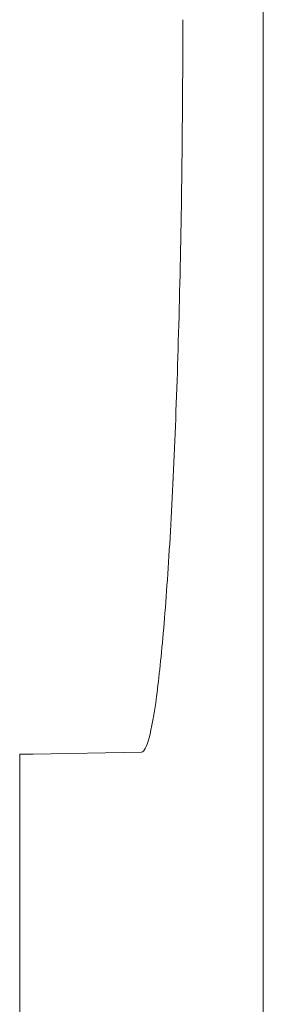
# Model space of a CAD drawing. Header units: inches. Extents: x 2934 to 6866, y 422 to 3136.
# Tile 66 of 84: x 6495.31 to 6496.8, y 1792.25 to 1798.28. Entities that reach past the tile are written whole.
import ezdxf

# ---------------------------------------------------------------- set-up
doc = ezdxf.new("R2010")
doc.units = ezdxf.units.IN
doc.header["$MEASUREMENT"] = 0
doc.layers.add('PWR_0400HP', color=7, linetype='Continuous')

# ---------------------------------------------------------------- blocks, each defined once
blk = doc.blocks.new('SS06 350-468 SIDE')
at = {"color": 7, "linetype": 'Continuous', "lineweight": 15}
for p, q in [((8343.1406, 7928.7791), (8343.1406, 7800.1337)), ((8344.6326, 7816.2342), (8344.6326, 7822.3473))]:
    blk.add_line(p, q, dxfattribs=at)
at = {"color": 7, "linetype": 'Continuous', "lineweight": 15, "flags": 128}
blk.add_lwpolyline([(8343.8869, 7822.3604), (8344.5497, 7822.3488), (8344.6326, 7822.3473)], dxfattribs=at)
at = {"color": 7, "linetype": 'Continuous', "lineweight": 15}
blk.add_open_spline([(8343.6336, 7826.8473), (8343.6336, 7826.551), (8343.6354, 7826.2597), (8343.6423, 7825.6865), (8343.6475, 7825.4017), (8343.661, 7824.8586), (8343.6692, 7824.6011), (8343.6885, 7824.1136), (8343.6996, 7823.8829), (8343.7237, 7823.4692), (8343.7367, 7823.2836), (8343.7645, 7822.9556), (8343.7792, 7822.8162), (8343.8091, 7822.5922), (8343.8246, 7822.5059), (8343.8558, 7822.3899), (8343.8714, 7822.3606), (8343.8869, 7822.3604)], degree=3, knots=[0, 0, 0, 0, 0.125, 0.125, 0.25, 0.25, 0.375, 0.375, 0.5, 0.5, 0.625, 0.625, 0.75, 0.75, 0.875, 0.875, 1, 1, 1, 1], dxfattribs=at)

msp = doc.modelspace()

# ---------------------------------------------------------------- block references
at = {"layer": 'PWR_0400HP', "xscale": -1}
msp.add_blockref('SS06 350-468 SIDE', (14839.9447, -6028.5645), dxfattribs=at)

doc.saveas('drawing.dxf')
